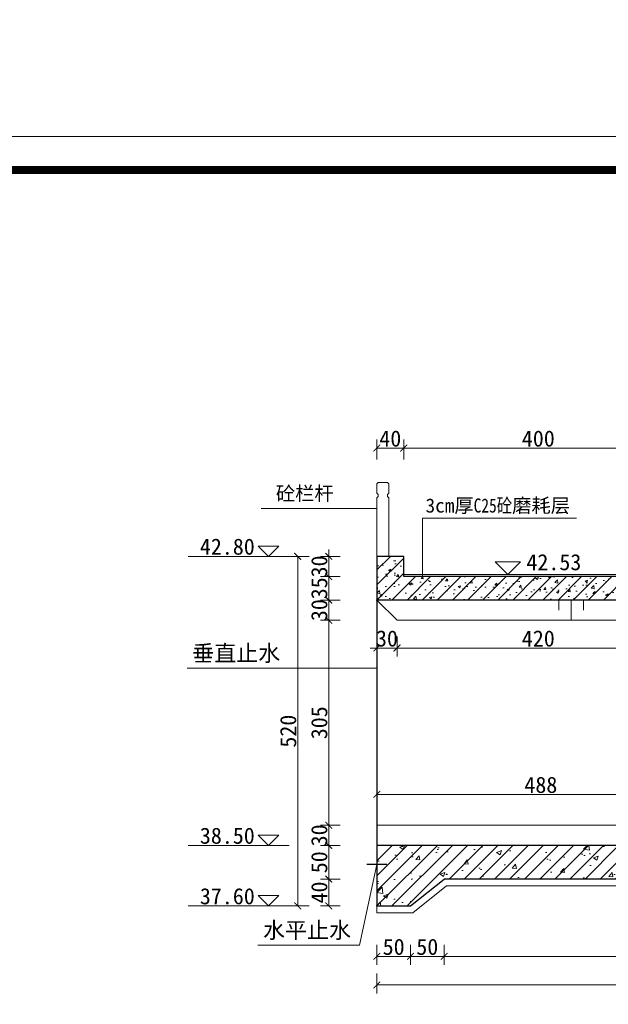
# Model space of a CAD drawing. Extents: x -13074 to 1448651, y 3648755 to 8081248.
# Tile 60 of 173: x 558801 to 558889, y 3858653 to 3858800. Entities that reach past the tile are written whole.
import ezdxf

# ---------------------------------------------------------------- set-up
doc = ezdxf.new("R2010")
doc.units = 0
doc.header["$PDMODE"] = 32
doc.header["$PDSIZE"] = 0.2
doc.layers.get('0').update_dxf_attribs({"linetype": 'CONTINUOUS'})
doc.layers.get('Defpoints').update_dxf_attribs({"linetype": 'CONTINUOUS'})
for name, color, linetype, lineweight in [('0.09折线', 6, 'CONTINUOUS', 9), ('0.09标注线', 3, 'CONTINUOUS', 9), ('0.30粗线', 7, 'CONTINUOUS', 30), ('SHEET', 1, 'CONTINUOUS', 15), ('新建路', 7, 'CONTINUOUS', 40), ('细线', 7, 'CONTINUOUS', 15)]:
    doc.layers.add(name, color=color, linetype=linetype, lineweight=lineweight)
doc.layers.add('PUB_DIM', color=3, linetype='CONTINUOUS')
doc.styles.add('-仿宋_GB2312', font='FangSong_GB2312.ttf')
doc.styles.add('TSSD_Dimension', font='tssdeng.shx', dxfattribs={"width": 0.7, "bigfont": '1hztxt.shx'})
doc.dimstyles.new('TSSD_100_100', dxfattribs={"dimtxt": 300, "dimasz": 100, "dimexe": 100, "dimexo": 250, "dimgap": 100, "dimtad": 1, "dimdec": 0, "dimzin": 0, "dimdsep": 46, "dimtxsty": 'TSSD_Dimension', "dimblk": 'ARCHTICK', "dimcen": 0, "dimdle": 100, "dimclrt": 7, "dimadec": 0, "dimazin": 0, "dimtfac": 1, "dimtdec": 0, "dimtix": 1, "dimtmove": 2, "dimatfit": 3, "dimfxl": 1, "dimtolj": 1, "dimtzin": 0, "dimarcsym": 0})
doc.dimstyles.new('zzzz STANDARD', dxfattribs={"dimtxt": 2.3, "dimasz": 1, "dimexe": 1.25, "dimexo": 1.5, "dimgap": 0.2, "dimtad": 1, "dimdec": 0, "dimlfac": 10, "dimzin": 0, "dimdsep": 46, "dimtxsty": '-仿宋_GB2312', "dimblk": 'ARCHTICK', "dimcen": 0.09, "dimadec": 0, "dimazin": 0, "dimtfac": 1, "dimtdec": 0, "dimtix": 1, "dimtmove": 2, "dimatfit": 3, "dimfxl": 1.7, "dimfxlon": 1, "dimtolj": 1, "dimtzin": 0, "dimlwd": 9, "dimlwe": 9, "dimarcsym": 0})

# ---------------------------------------------------------------- blocks, each defined once
blk = doc.blocks.new('_ARCHTICK')
at = {"color": 0, "linetype": 'ByBlock', "const_width": 0.15}
blk.add_lwpolyline([(-0.5, -0.5), (0.5, 0.5)], dxfattribs=at)
blk = doc.blocks.new('*D1848')
at = {"layer": 'Defpoints', "color": 0, "linetype": 'Continuous', "lineweight": 13}
for p in [(558854.2954774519, 3858668.021408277), (558954.2954774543, 3858668.021408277), (558854.2954774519, 3858656.270429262)]:
    blk.add_point(p, dxfattribs=at)
at = {"layer": '新建路', "color": 0, "linetype": 'Continuous', "lineweight": 9}
for p, q in [((558854.2954774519, 3858657.970429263), (558854.2954774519, 3858655.020429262)), ((558954.2954774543, 3858657.970429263), (558954.2954774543, 3858655.020429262)), ((558954.2954774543, 3858656.270429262), (558854.2954774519, 3858656.270429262))]:
    blk.add_line(p, q, dxfattribs=at)
at = {"layer": '新建路', "color": 0, "linetype": 'Continuous', "lineweight": 9, "rotation": 180}
blk.add_blockref('_ARCHTICK', (558854.2954774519, 3858656.270429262), dxfattribs=at)
at = {"layer": '新建路', "color": 0, "linetype": 'Continuous', "lineweight": 9}
blk.add_blockref('_ARCHTICK', (558954.2954774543, 3858656.270429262), dxfattribs=at)
at = {"layer": '新建路', "color": 0, "linetype": 'Continuous', "lineweight": 13, "insert": (558904.2954774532, 3858657.670429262), "char_height": 2.4, "attachment_point": 5, "style": '-仿宋_GB2312'}
blk.add_mtext('\\A1;1000', dxfattribs=at)
blk = doc.blocks.new('*D1855')
at = {"layer": 'Defpoints', "color": 0, "linetype": 'Continuous', "lineweight": 13}
for p in [(558854.2954774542, 3858713.521283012), (558857.2954774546, 3858710.521284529), (558857.2954774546, 3858706.391850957)]:
    blk.add_point(p, dxfattribs=at)
at = {"layer": '新建路', "color": 0, "linetype": 'Continuous', "lineweight": 9}
for p, q in [((558854.2954774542, 3858708.091850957), (558854.2954774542, 3858705.141850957)), ((558857.2954774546, 3858708.091850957), (558857.2954774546, 3858705.141850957)), ((558854.2954774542, 3858706.391850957), (558853.2954774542, 3858706.391850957)), ((558854.2954774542, 3858706.391850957), (558857.2954774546, 3858706.391850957)), ((558857.2954774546, 3858706.391850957), (558858.2954774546, 3858706.391850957))]:
    blk.add_line(p, q, dxfattribs=at)
blk.add_blockref('_ARCHTICK', (558854.2954774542, 3858706.391850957), dxfattribs=at)
at = {"layer": '新建路', "color": 0, "linetype": 'Continuous', "lineweight": 9, "rotation": 180}
blk.add_blockref('_ARCHTICK', (558857.2954774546, 3858706.391850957), dxfattribs=at)
at = {"layer": '新建路', "color": 0, "linetype": 'Continuous', "lineweight": 13, "insert": (558855.7954774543, 3858707.791850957), "char_height": 2.4, "attachment_point": 5, "style": '-仿宋_GB2312'}
blk.add_mtext('\\A1;30', dxfattribs=at)
blk = doc.blocks.new('*D1887')
at = {"layer": 'Defpoints', "color": 0, "linetype": 'Continuous', "lineweight": 13}
for p in [(558847.1478219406, 3858680.021408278), (558854.2954774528, 3858680.021408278), (558854.2954774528, 3858677.021408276)]:
    blk.add_point(p, dxfattribs=at)
at = {"layer": '新建路', "color": 0, "linetype": 'Continuous', "lineweight": 9}
for p, q in [((558848.8478219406, 3858680.021408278), (558845.8978219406, 3858680.021408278)), ((558847.1478219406, 3858680.021408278), (558847.1478219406, 3858681.021408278)), ((558847.1478219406, 3858677.021408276), (558847.1478219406, 3858680.021408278)), ((558848.8478219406, 3858677.021408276), (558845.8978219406, 3858677.021408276)), ((558847.1478219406, 3858677.021408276), (558847.1478219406, 3858676.021408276))]:
    blk.add_line(p, q, dxfattribs=at)
for p, rotation in [((558847.1478219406, 3858680.021408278), 270), ((558847.1478219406, 3858677.021408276), 90)]:
    blk.add_blockref('_ARCHTICK', p, dxfattribs=dict(at, rotation=rotation))
at = {"layer": '新建路', "color": 0, "linetype": 'Continuous', "lineweight": 13, "insert": (558845.74782194, 3858678.521408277), "char_height": 2.4, "attachment_point": 5, "rotation": 90, "style": '-仿宋_GB2312'}
blk.add_mtext('\\A1;30', dxfattribs=at)
blk = doc.blocks.new('*D1889')
at = {"layer": 'Defpoints', "color": 0, "linetype": 'Continuous', "lineweight": 13}
for p in [(558847.1478219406, 3858713.521283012), (558854.2954774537, 3858713.521283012), (558857.2954774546, 3858710.521284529)]:
    blk.add_point(p, dxfattribs=at)
at = {"layer": '新建路', "color": 0, "linetype": 'Continuous', "lineweight": 9}
for p, q in [((558848.8478219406, 3858713.521283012), (558845.8978219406, 3858713.521283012)), ((558847.1478219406, 3858713.521283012), (558847.1478219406, 3858714.521283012)), ((558847.1478219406, 3858710.521284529), (558847.1478219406, 3858713.521283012)), ((558848.8478219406, 3858710.521284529), (558845.8978219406, 3858710.521284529)), ((558847.1478219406, 3858710.521284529), (558847.1478219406, 3858709.521284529))]:
    blk.add_line(p, q, dxfattribs=at)
for p, rotation in [((558847.1478219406, 3858713.521283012), 270), ((558847.1478219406, 3858710.521284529), 90)]:
    blk.add_blockref('_ARCHTICK', p, dxfattribs=dict(at, rotation=rotation))
at = {"layer": '新建路', "color": 0, "linetype": 'Continuous', "lineweight": 13, "insert": (558845.74782194, 3858712.021283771), "char_height": 2.4, "attachment_point": 5, "rotation": 90, "style": '-仿宋_GB2312'}
blk.add_mtext('\\A1;30', dxfattribs=at)
blk = doc.blocks.new('*D1891')
at = {"layer": 'Defpoints', "color": 0, "linetype": 'Continuous', "lineweight": 13}
for p in [(558847.1478219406, 3858720.021259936), (558854.295351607, 3858720.021259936), (558858.295477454, 3858717.021259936)]:
    blk.add_point(p, dxfattribs=at)
at = {"layer": '新建路', "color": 0, "linetype": 'Continuous', "lineweight": 9}
for p, q in [((558847.1478219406, 3858720.021259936), (558847.1478219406, 3858721.021259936)), ((558848.8478219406, 3858720.021259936), (558845.8978219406, 3858720.021259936)), ((558847.1478219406, 3858717.021259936), (558847.1478219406, 3858720.021259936)), ((558848.8478219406, 3858717.021259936), (558845.8978219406, 3858717.021259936)), ((558847.1478219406, 3858717.021259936), (558847.1478219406, 3858716.021259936))]:
    blk.add_line(p, q, dxfattribs=at)
for p, rotation in [((558847.1478219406, 3858720.021259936), 270), ((558847.1478219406, 3858717.021259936), 90)]:
    blk.add_blockref('_ARCHTICK', p, dxfattribs=dict(at, rotation=rotation))
at = {"layer": '新建路', "color": 0, "linetype": 'Continuous', "lineweight": 13, "insert": (558845.74782194, 3858718.521259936), "char_height": 2.4, "attachment_point": 5, "rotation": 90, "style": '-仿宋_GB2312'}
blk.add_mtext('\\A1;30', dxfattribs=at)
blk = doc.blocks.new('*D1892')
at = {"layer": 'Defpoints', "color": 0, "linetype": 'Continuous', "lineweight": 13}
for p in [(558854.295351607, 3858720.021259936), (558842.5280763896, 3858668.021408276), (558854.2954774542, 3858668.021408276)]:
    blk.add_point(p, dxfattribs=at)
at = {"layer": '新建路', "color": 0, "linetype": 'Continuous', "lineweight": 9}
for p, q in [((558844.2280763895, 3858720.021259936), (558841.2780763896, 3858720.021259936)), ((558842.5280763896, 3858720.021259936), (558842.5280763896, 3858668.021408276)), ((558844.2280763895, 3858668.021408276), (558841.2780763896, 3858668.021408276))]:
    blk.add_line(p, q, dxfattribs=at)
for p, rotation in [((558842.5280763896, 3858720.021259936), 90), ((558842.5280763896, 3858668.021408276), 270)]:
    blk.add_blockref('_ARCHTICK', p, dxfattribs=dict(at, rotation=rotation))
at = {"layer": '新建路', "color": 0, "linetype": 'Continuous', "lineweight": 13, "insert": (558841.128076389, 3858694.021334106), "char_height": 2.4, "attachment_point": 5, "rotation": 90, "style": '-仿宋_GB2312'}
blk.add_mtext('\\A1;520', dxfattribs=at)
blk = doc.blocks.new('*D1656')
at = {"layer": 'Defpoints', "color": 0, "lineweight": 13}
for p in [(795705.9595204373, 267580.8669676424), (795535.205362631, 266220.4204991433), (795732.5029125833, 266163.840829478), (795133.8403867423, 265864.5095665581), (795133.8403867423, 265864.509566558)]:
    blk.add_point(p, dxfattribs=at)
at = {"layer": 'PUB_DIM', "color": 0, "lineweight": -2}
blk.add_arc((795133.8403867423, 265864.5095665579), 536.4386598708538, 26.5650511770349, 71.56505117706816, dxfattribs=at)
at = {"layer": 'PUB_DIM', "color": 0, "lineweight": -2, "xscale": 100, "yscale": 100, "zscale": 100}
for p, rotation in [((795303.4771857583, 266373.419963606), 161.5650511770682), ((795613.6457104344, 266104.4122284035), 296.5650511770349)]:
    blk.add_blockref('_ARCHTICK', p, dxfattribs=dict(at, rotation=rotation))
blk = doc.blocks.new('123')
at = {"layer": 'PUB_DIM', "color": 7}
dim = blk.add_angular_dim_2l(base=(795535.205362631, 266220.4204991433), line1=((795732.5029125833, 266163.840829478), (795133.8403867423, 265864.5095665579)), line2=((795133.8403867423, 265864.5095665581), (795705.9595204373, 267580.8669676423)), text=' ', dimstyle='TSSD_100_100', dxfattribs=at)
dim.commit()
dim.dimension.update_dxf_attribs({"geometry": '*D1656', "text_midpoint": (426562.1341325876, 722353.3214337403)})

msp = doc.modelspace()

# ---------------------------------------------------------------- hatches: boundary and pattern name
at = {"layer": '0.09标注线', "linetype": 'Continuous', "lineweight": 13}
h = msp.add_hatch(dxfattribs=at)
h.set_pattern_fill('ANSI31', color=256, scale=0.5, style=0)
h.set_pattern_definition([(45, (558854.2954774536, 3858713.521283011), (-1.122532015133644, 1.122532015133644), [])])
h.paths.add_polyline_path([(558858.2954774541, 3858717.021259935), (558858.2954774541, 3858720.021259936), (558854.2954774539, 3858720.021259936), (558854.2954774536, 3858713.521283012), (558902.2954815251, 3858713.521680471), (558902.295477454, 3858720.021259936), (558898.295477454, 3858720.021259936), (558898.295477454, 3858717.021259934)])
h = msp.add_hatch(dxfattribs=at)
h.set_pattern_fill('AR-CONC', color=256, scale=0.02, style=0)
h.set_pattern_definition([(49.99999999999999, (558854.2954774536, 3858713.521283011), (3.64369337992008, -0.3187817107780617), [0.381, -4.191000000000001]), (355, (558854.2954774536, 3858713.521283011), (-0.7048565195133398, 3.8211328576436), [0.3048, -3.3528]), (100.451, (558854.5991174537, 3858713.494718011), (2.938850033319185, 3.502333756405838), [0.3238, -3.5618]), (46.18420000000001, (558854.2954774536, 3858714.537283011), (5.421580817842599, -0.8408465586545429), [0.5715, -6.2865]), (96.6356, (558854.7472754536, 3858714.467213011), (4.748084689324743, 4.948511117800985), [0.4857, -5.3427]), (351.1840000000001, (558854.2954774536, 3858714.537283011), (4.748092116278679, 4.948502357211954), [0.4572, -5.0292]), (21, (558854.8034774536, 3858714.283283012), (3.032297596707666, -2.04531037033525), [0.381, -4.191000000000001]), (326.0000000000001, (558854.8034774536, 3858714.283283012), (1.236040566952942, 3.683759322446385), [0.3048, -3.3528]), (71.4514, (558855.0561674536, 3858714.112841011), (4.268329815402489, 1.638457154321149), [0.3238, -3.5618]), (37.50000000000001, (558854.2954774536, 3858713.521283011), (0.06177206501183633, 1.691100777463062), [0, -3.31216, 0, -3.4036, 0, -3.3655]), (7.499999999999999, (558854.2954774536, 3858713.521283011), (1.336393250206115, 2.00361149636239), [0, -1.94056, 0, -3.23596, 0, -1.2827]), (327.5, (558853.1626374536, 3858713.521283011), (2.711811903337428, -0.1145748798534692), [0, -1.27, 0, -3.9624, 0, -5.2578]), (317.5, (558852.6546374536, 3858713.521283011), (2.962583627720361, 0.5085298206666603), [0, -1.651, 0, -2.63144, 0, -3.7338])])
h.paths.add_polyline_path([(558902.2954815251, 3858713.521680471), (558902.295477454, 3858720.021259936), (558898.295477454, 3858720.021259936), (558898.295477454, 3858717.021259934), (558858.295477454, 3858717.021259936), (558858.295477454, 3858720.021259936), (558854.2954774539, 3858720.021259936), (558854.2954774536, 3858713.521283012)])
h = msp.add_hatch(dxfattribs=at)
h.set_pattern_fill('ANSI31', color=256, scale=0.5, style=0)
h.set_pattern_definition([(45, (558854.2954774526, 3858668.021408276), (-1.122532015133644, 1.122532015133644), [])])
h.paths.add_polyline_path([(558854.2954774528, 3858677.021408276), (558854.2954774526, 3858668.021408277), (558859.2954774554, 3858668.021408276), (558864.2954774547, 3858672.021408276), (558944.2954774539, 3858672.021408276), (558949.2954774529, 3858668.021408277), (558954.2954774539, 3858668.021408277), (558954.2954774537, 3858677.021408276), (558917.9435348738, 3858677.023068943), (558917.9435445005, 3858682.022953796), (558908.443584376, 3858682.023074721), (558903.4419154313, 3858677.021408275)])
h = msp.add_hatch(dxfattribs=at)
h.set_pattern_fill('混凝土2', color=256, style=0)
h.set_pattern_definition([(49.99999999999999, (558854.2954774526, 3858668.021408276), (7.172601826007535, -0.6275213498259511), [0.75, -8.25]), (355, (558854.2954774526, 3858668.021408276), (-1.38751333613, 7.521921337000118), [0.6, -6.6]), (100.4514, (558854.8931942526, 3858667.969114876), (5.785093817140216, 6.894395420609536), [0.6374019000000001, -7.01142112]), (46.18420000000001, (558854.2954774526, 3858670.021408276), (10.67241048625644, -1.655190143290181), [1.125, -12.375]), (96.6356, (558855.1848449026, 3858669.883475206), (9.346627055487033, 9.741178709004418), [0.95610288, -10.51713]), (351.1842, (558854.2954774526, 3858670.021408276), (9.346619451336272, 9.741186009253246), [0.9, -9.9]), (21, (558855.2954774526, 3858669.521408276), (5.969070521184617, -4.026188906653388), [0.75, -8.25]), (326.0000000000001, (558855.2954774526, 3858669.521408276), (2.433153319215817, 7.25150045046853), [0.6, -6.6]), (71.4514, (558855.7928997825, 3858669.185892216), (8.4022262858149, 3.225304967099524), [0.6374019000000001, -7.01142112]), (37.50000000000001, (558854.2954774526, 3858668.021408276), (0.1215985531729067, 3.328938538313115), [0, -6.52, 0, -6.7, 0, -6.625]), (7.499999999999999, (558854.2954774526, 3858668.021408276), (2.630695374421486, 3.944117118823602), [0, -3.82, 0, -6.37, 0, -2.525]), (327.5, (558852.0654774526, 3858668.021408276), (5.338224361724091, -0.225548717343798), [0, -2.5, 0, -7.8, 0, -10.35]), (317.5, (558851.0654774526, 3858668.021408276), (5.831861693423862, 1.001049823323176), [0, -3.25, 0, -5.18, 0, -7.35])])
h.paths.add_polyline_path([(558854.2954774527, 3858677.021408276), (558854.2954774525, 3858668.021408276), (558859.2954774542, 3858668.021408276), (558864.2954774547, 3858672.021408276), (558944.2954774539, 3858672.021408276), (558949.2954774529, 3858668.021408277), (558954.2954774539, 3858668.021408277), (558954.2954774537, 3858677.021408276), (558917.9435348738, 3858677.023068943), (558917.9435445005, 3858682.022953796), (558908.443584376, 3858682.023074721), (558903.4419154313, 3858677.021408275)])

# ---------------------------------------------------------------- linework, layer by layer
at = {"layer": '0.09折线', "color": 7}
for p, q in [((558854.2954774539, 3858720.021259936), (558854.2954774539, 3858728.721283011)), ((558854.2953516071, 3858726.821217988), (558854.2953516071, 3858717.021217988)), ((558854.2953516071, 3858726.821217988), (558854.2953516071, 3858717.021217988)), ((558854.295351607, 3858726.821217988), (558854.295351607, 3858717.021217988)), ((558854.2953516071, 3858717.021217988), (558854.2953516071, 3858726.821217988)), ((558854.2953516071, 3858717.021217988), (558854.2953516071, 3858726.821217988))]:
    msp.add_line(p, q, dxfattribs=at)
at = {"layer": '0.09标注线'}
for p, q in [((558837.1086003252, 3858727.160056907), (558854.2954774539, 3858727.160056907)), ((558861.1038422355, 3858725.691772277), (558861.1038422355, 3858717.021259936)), ((558861.1038422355, 3858725.691772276), (558883.9894175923, 3858725.691772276)), ((558838.1824737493, 3858720.021259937), (558836.6437708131, 3858721.559962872)), ((558839.7211766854, 3858721.559962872), (558836.6437708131, 3858721.559962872)), ((558839.7211766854, 3858721.559962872), (558838.1824737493, 3858720.021259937)), ((558871.8634136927, 3858719.205816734), (558875.6325272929, 3858719.205816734)), ((558873.7479704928, 3858717.321259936), (558871.8634136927, 3858719.205816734)), ((558873.7479704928, 3858717.321259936), (558875.6325272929, 3858719.205816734)), ((558898.295477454, 3858717.321259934), (558858.295477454, 3858717.321259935)), ((558838.1824737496, 3858677.021408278), (558836.6437708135, 3858678.560111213)), ((558839.7211766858, 3858678.560111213), (558836.6437708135, 3858678.560111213)), ((558839.7211766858, 3858678.560111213), (558838.1824737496, 3858677.021408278)), ((558838.1824737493, 3858668.021408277), (558836.6437708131, 3858669.560111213)), ((558839.7211766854, 3858669.560111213), (558836.6437708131, 3858669.560111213)), ((558839.7211766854, 3858669.560111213), (558838.1824737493, 3858668.021408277))]:
    msp.add_line(p, q, dxfattribs=at)
at = {"layer": '0.09标注线', "linetype": 'Continuous', "lineweight": 13}
for p, q in [((558854.2954774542, 3858713.521283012), (558857.2954774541, 3858710.521284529)), ((558881.3304783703, 3858713.521316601), (558881.3304783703, 3858712.021316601)), ((558883.170196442, 3858713.521316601), (558883.170196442, 3858710.521316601)), ((558885.0099145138, 3858713.521316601), (558885.0099145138, 3858712.021316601)), ((558899.2954816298, 3858710.521305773), (558857.2954774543, 3858710.521284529)), ((558903.7958184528, 3858680.021408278), (558854.2954774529, 3858680.021408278)), ((558903.795477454, 3858680.021408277), (558857.2954774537, 3858680.021408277)), ((558854.2954774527, 3858674.206703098), (558851.7417749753, 3858662.205063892)), ((558859.6462585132, 3858667.021408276), (558864.6462585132, 3858671.021408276)), ((558943.9446963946, 3858671.021408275), (558864.6462585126, 3858671.021408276)), ((558854.2954774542, 3858668.021408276), (558854.2954774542, 3858667.021408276)), ((558854.2954774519, 3858668.021408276), (558854.2954774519, 3858667.021408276)), ((558854.2954774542, 3858667.021408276), (558859.6462585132, 3858667.021408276))]:
    msp.add_line(p, q, dxfattribs=at)
at = {"layer": '0.09标注线', "color": 3, "lineweight": 13}
for p, q in [((558854.2954774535, 3858703.399489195), (558826.0938837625, 3858703.399489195)), ((558851.7417749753, 3858662.205063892), (558836.6148626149, 3858662.205063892))]:
    msp.add_line(p, q, dxfattribs=at)
at = {"layer": '0.30粗线'}
for p, q in [((558858.295477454, 3858720.021259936), (558854.295477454, 3858720.021259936)), ((558854.2954774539, 3858720.021259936), (558854.2954774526, 3858668.021408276)), ((558858.295477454, 3858717.021259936), (558858.295477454, 3858720.021259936)), ((558898.295477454, 3858717.021259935), (558858.295477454, 3858717.021259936)), ((558902.2954815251, 3858713.521680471), (558854.295477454, 3858713.521283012)), ((558903.4419154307, 3858677.021408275), (558854.2954774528, 3858677.021408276)), ((558855.7954774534, 3858674.206703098), (558852.7954774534, 3858674.206703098)), ((558859.2954774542, 3858668.021408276), (558864.2954774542, 3858672.021408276)), ((558944.2954774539, 3858672.021408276), (558864.2954774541, 3858672.021408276)), ((558854.2954774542, 3858668.021408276), (558859.2954774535, 3858668.021408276))]:
    msp.add_line(p, q, dxfattribs=at)
at = {"layer": 'SHEET', "color": 7}
msp.add_lwpolyline([(559170.797187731, 3858485.488886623), (558750.797513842, 3858485.488886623), (558750.797513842, 3858782.488656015), (559170.797187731, 3858782.488656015)], close=True, dxfattribs=at)
at = {"layer": 'SHEET', "color": 7, "const_width": 1.199999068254}
msp.add_lwpolyline([(558775.7974944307, 3858777.488659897), (559165.7971916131, 3858777.488659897), (559165.7971916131, 3858490.48888274), (558775.7974944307, 3858490.48888274)], close=True, dxfattribs=at)
at = {"layer": '新建路', "color": 3, "linetype": 'Continuous', "lineweight": 13}
for p, q in [((558826.252883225, 3858720.021259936), (558841.2780763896, 3858720.021259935)), ((558826.2528832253, 3858677.021408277), (558841.2780763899, 3858677.021408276)), ((558826.252883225, 3858668.021408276), (558841.2780763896, 3858668.021408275))]:
    msp.add_line(p, q, dxfattribs=at)
at = {"layer": '细线', "lineweight": 15, "ltscale": 200}
for p, q in [((558854.295477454, 3858730.821283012), (558854.4954774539, 3858731.021283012)), ((558855.8954774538, 3858731.021283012), (558854.4954774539, 3858731.021283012)), ((558856.0954774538, 3858730.821283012), (558855.8954774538, 3858731.021283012)), ((558854.295477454, 3858730.821283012), (558854.295477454, 3858729.421283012)), ((558856.0954774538, 3858730.821283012), (558856.0954774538, 3858729.421283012)), ((558854.295477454, 3858729.421283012), (558854.4954774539, 3858729.221283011)), ((558854.295477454, 3858728.721283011), (558854.4954774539, 3858728.921283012)), ((558854.295477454, 3858720.021283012), (558854.295477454, 3858728.721283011)), ((558854.4954774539, 3858728.921283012), (558854.4954774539, 3858729.221283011)), ((558856.0954774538, 3858729.421283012), (558855.8954774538, 3858729.221283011)), ((558855.8954774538, 3858729.221283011), (558855.8954774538, 3858728.921283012)), ((558856.0954774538, 3858728.721283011), (558855.8954774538, 3858728.921283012)), ((558856.0954774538, 3858728.721283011), (558856.0954774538, 3858728.621283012)), ((558856.0954774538, 3858720.021283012), (558856.0954774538, 3858728.721283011))]:
    msp.add_line(p, q, dxfattribs=at)

# ---------------------------------------------------------------- block references
at = {"linetype": 'Continuous', "lineweight": 13, "xscale": 0.01000000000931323, "yscale": 0.009999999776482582, "zscale": 0.01}
msp.add_blockref('123', (552983.1238135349, 3855442.078453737), dxfattribs=at)

# ---------------------------------------------------------------- texts
at = {"layer": '0.09标注线', "attachment_point": 1, "style": '-仿宋_GB2312'}
for s, insert, char_height, width in [('砼栏杆', (558839.2890123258, 3858730.424966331, 1.849611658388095), 2.1, 35.05840140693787), ('3cm厚{\\W0.8;C25砼}磨耗层', (558861.5359408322, 3858728.636367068, 1.849611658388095), 2.1, 35.05840140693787), ('42.80', (558827.988990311, 3858722.672306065), 2.4, 12.60969114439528), ('42.53', (558876.5259124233, 3858720.356742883), 2.4, 12.60969114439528), ('垂直止水', (558826.8445060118, 3858706.820807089), 2.3999976, 19.48532699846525), ('38.50', (558827.9889903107, 3858679.672454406), 2.4, 12.60969114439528), ('37.60', (558827.988990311, 3858670.672454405), 2.4, 12.60969114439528), ('水平止水', (558837.3654848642, 3858665.626381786), 2.3999976, 19.48532699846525)]:
    msp.add_mtext(s, dxfattribs=dict(at, insert=insert, char_height=char_height, width=width))

# ---------------------------------------------------------------- dimensions: what is measured, and where the dimension line sits
at = {"layer": '新建路', "color": 3, "linetype": 'Continuous', "lineweight": 13}
for base, p1, p2 in [((558858.295477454, 3858736.134223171), (558854.295477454, 3858720.021283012), (558858.295477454, 3858720.021283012)), ((558898.295477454, 3858736.134223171), (558858.295477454, 3858720.021283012), (558898.295477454, 3858720.021259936)), ((558899.2954816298, 3858706.391850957), (558857.2954774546, 3858710.521284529), (558899.2954816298, 3858710.521305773)), ((558903.0481961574, 3858684.622896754), (558854.2954774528, 3858680.021408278), (558903.0481961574, 3858677.023074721, 0.379238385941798)), ((558864.2954774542, 3858660.527666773), (558859.2954774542, 3858668.021408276), (558864.2954774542, 3858672.021408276)), ((558944.2954774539, 3858660.527666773), (558864.2954774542, 3858672.021408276), (558944.2954774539, 3858672.021408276)), ((558859.2954774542, 3858660.527666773), (558854.2954774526, 3858668.021408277), (558859.2954774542, 3858668.021408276))]:
    msp.add_linear_dim(base=base, p1=p1, p2=p2, dimstyle='zzzz STANDARD', override={"dimtxt": 2.4, "dimexo": 2}, dxfattribs=at).render()
for base, p1, p2, picture, middle in [((558847.1478219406, 3858720.021259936), (558858.295477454, 3858717.021259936), (558854.295351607, 3858720.021259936), '*D1891', (558845.74782194, 3858718.521259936)), ((558842.5280763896, 3858668.021408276), (558854.295351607, 3858720.021259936), (558854.2954774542, 3858668.021408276), '*D1892', (558841.128076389, 3858694.021334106)), ((558847.1478219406, 3858713.521283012), (558857.2954774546, 3858710.521284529), (558854.2954774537, 3858713.521283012), '*D1889', (558845.74782194, 3858712.021283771)), ((558847.1478219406, 3858680.021408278), (558854.2954774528, 3858677.021408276), (558854.2954774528, 3858680.021408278), '*D1887', (558845.74782194, 3858678.521408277))]:
    dim = msp.add_linear_dim(base=base, p1=p1, p2=p2, angle=90, dimstyle='zzzz STANDARD', override={"dimtxt": 2.4, "dimexo": 2}, dxfattribs=at)
    dim.commit()
    dim.dimension.update_dxf_attribs({"geometry": picture, "text_midpoint": middle})
for base, p1, p2 in [((558847.1478219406, 3858717.021259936), (558854.2954774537, 3858713.521283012), (558858.295477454, 3858717.021259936)), ((558847.1478219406, 3858710.521284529), (558854.2954774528, 3858680.021408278), (558857.2954774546, 3858710.521284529)), ((558847.1478219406, 3858677.021408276), (558864.2954774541, 3858672.021408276), (558854.2954774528, 3858677.021408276)), ((558847.1478219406, 3858672.021408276), (558854.295603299, 3858668.021408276), (558864.2954774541, 3858672.021408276))]:
    msp.add_linear_dim(base=base, p1=p1, p2=p2, angle=90, dimstyle='zzzz STANDARD', override={"dimtxt": 2.4, "dimexo": 2}, dxfattribs=at).render()
for base, p1, p2, picture, middle in [((558857.2954774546, 3858706.391850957), (558854.2954774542, 3858713.521283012), (558857.2954774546, 3858710.521284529), '*D1855', (558855.7954774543, 3858707.791850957)), ((558854.2954774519, 3858656.270429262), (558954.2954774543, 3858668.021408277), (558854.2954774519, 3858668.021408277), '*D1848', (558904.2954774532, 3858657.670429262))]:
    dim = msp.add_linear_dim(base=base, p1=p1, p2=p2, dimstyle='zzzz STANDARD', override={"dimtxt": 2.4, "dimexo": 2}, dxfattribs=at)
    dim.commit()
    dim.dimension.update_dxf_attribs({"geometry": picture, "text_midpoint": middle})

doc.saveas('drawing.dxf')
